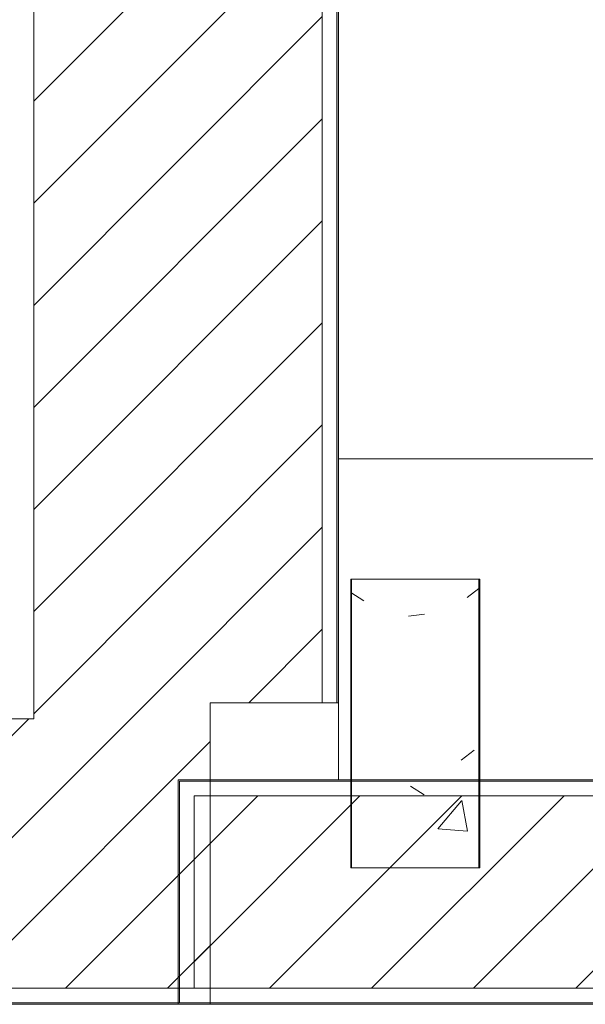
# Model space of a CAD drawing. Header units: metres. Extents: x 3 to 42.2, y -72.9 to -48.7.
# Tile 5 of 189: x 11.2 to 12.1, y -71.9 to -70.4. Entities that reach past the tile are written whole.
import ezdxf

# ---------------------------------------------------------------- set-up
doc = ezdxf.new("R2010")
doc.units = ezdxf.units.M
for name, color, linetype, lineweight in [('A-COLS', 7, 'Continuous', 18), ('A-FLOR', 7, 'Continuous', 18), ('A-WALL', 7, 'Continuous', 18), ('A-WALL-PATT', 7, 'Continuous', 18), ('S-COLS', 7, 'Continuous', 18)]:
    doc.layers.add(name, color=color, linetype=linetype, lineweight=lineweight)
pattern_1 = [(49.99999999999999, (21.555, -62.92899999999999), (0.5465545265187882, -0.04781508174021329), [0.05715, -0.62865]), (355, (21.555, -62.92899999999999), (-0.1057276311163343, 0.5731658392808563), [0.04572, -0.50292]), (100.451, (21.601, -62.933), (0.440827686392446, 0.5253490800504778), [0.04857, -0.53427]), (46.184, (21.555, -62.776), (0.8132373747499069, -0.1261291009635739), [0.08573, -0.9429799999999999]), (96.636, (21.623, -62.787), (0.7122119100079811, 0.7422871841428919), [0.07286000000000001, -0.8014100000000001]), (351.184, (21.555, -62.776), (0.7122166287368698, 0.7422739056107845), [0.06858, -0.75438]), (21, (21.631, -62.81399999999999), (0.4548461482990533, -0.3067949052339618), [0.05715, -0.62865]), (326, (21.631, -62.81399999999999), (0.1854048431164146, 0.5525599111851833), [0.04572, -0.50292]), (71.45100000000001, (21.669, -62.84), (0.6402508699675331, 0.2457631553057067), [0.04857, -0.53427]), (37.50000000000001, (21.555, -62.92899999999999), (0.009260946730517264, 0.2536671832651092), [0.02515, -0.47168, 0.02515, -0.48539, -0.5048199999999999]), (37.50000000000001, (21.555, -62.92899999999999), (0.009260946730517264, 0.2536671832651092), [-1.007, 0.02515, -0.47968]), (7.499999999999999, (21.555, -62.92899999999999), (0.2004558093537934, 0.3005459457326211), [0.02515, -0.26594, 0.02515, -0.46025, -0.1924]), (7.499999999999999, (21.555, -62.92899999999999), (0.2004558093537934, 0.3005459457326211), [-0.7764800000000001, 0.02515, -0.16726]), (327.5, (21.385, -62.92899999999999), (0.4067681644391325, -0.01718819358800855), [0.02515, -0.16535, 0.02515, -0.56921, -0.78867]), (327.5, (21.385, -62.92899999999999), (0.4067681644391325, -0.01718819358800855), [-0.78486, 0.02515, -0.76352]), (317.5, (21.309, -62.92899999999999), (0.4443831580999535, 0.07627942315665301), [0.02515, -0.2225, 0.02515, -0.36957, -0.56007]), (317.5, (21.309, -62.92899999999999), (0.4443831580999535, 0.07627942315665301), [-0.64237, 0.02515, -0.53492])]
pattern_2 = [(45, (21.555, -62.92899999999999), (-0.0795495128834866, 0.0795495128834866), [])]

# ---------------------------------------------------------------- blocks, each defined once
blk = doc.blocks.new('4 GRE - ESCOLA DE CINEMA E AUDIOVISUAL CINE REX R07_rvt-1-1PAV')
at = {"layer": 'A-WALL-PATT', "true_color": 0xd4d4d4}
h = blk.add_hatch(dxfattribs=at)
h.set_pattern_fill('FP_2', color=254, style=0, pattern_type=2)
h.set_pattern_definition(pattern_2)
h.paths.add_polyline_path([(11.51978762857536, -71.49694224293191), (11.51978762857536, -71.4719422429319), (11.69478762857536, -71.4719422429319), (11.69478762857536, -69.30762227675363), (11.24478762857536, -69.30762227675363), (11.24478762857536, -71.49694224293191), (11.32792559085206, -71.49694224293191)])
h.paths.add_polyline_path([(11.32792559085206, -68.55762227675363), (11.69478762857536, -68.55762227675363), (11.69478762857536, -66.59415712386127), (11.24478762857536, -66.59415712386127), (11.24478762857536, -68.55762227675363)])
h.paths.add_polyline_path([(11.24478762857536, -66.24415712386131), (11.69478762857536, -66.24415712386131), (11.69478762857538, -54.16154163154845), (11.24478762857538, -54.16154163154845), (11.24478762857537, -65.75867486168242)])
h = blk.add_hatch(dxfattribs=at)
h.set_pattern_fill('FP_1', color=254, style=0, pattern_type=2)
h.set_pattern_definition(pattern_1)
h.paths.add_polyline_path([(11.71728762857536, -71.4719422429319), (11.71978762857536, -71.4719422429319), (11.71978762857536, -69.28262227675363), (11.46978762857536, -69.28262227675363), (11.46978762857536, -69.28512227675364), (11.71728762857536, -69.28512227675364), (11.71728762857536, -71.16607893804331)])
h.paths.add_polyline_path([(11.46978762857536, -68.58262227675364), (11.71978762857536, -68.58262227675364), (11.71978762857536, -66.59415712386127), (11.71728762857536, -66.59415712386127), (11.71728762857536, -68.58012227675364), (11.46978762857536, -68.58012227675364)])
h.paths.add_polyline_path([(11.71772332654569, -66.24415712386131), (11.71978762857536, -66.24415712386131), (11.71978762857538, -55.17654163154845), (11.71728762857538, -55.17654163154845), (11.71728762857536, -66.24415712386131)])
h.paths.add_polyline_path([(11.71728762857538, -55.10654163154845), (11.71978762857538, -55.10654163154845), (11.71978762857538, -54.16154163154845), (11.71728762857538, -54.16154163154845), (11.71728762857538, -54.94386670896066)])
h = blk.add_hatch(dxfattribs=at)
h.set_pattern_fill('FP_2', color=254, style=0, pattern_type=2)
h.set_pattern_definition(pattern_2)
h.paths.add_polyline_path([(10.0950256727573, -71.91694224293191), (11.51978762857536, -71.91694224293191), (11.51978762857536, -71.49694224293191), (5.043673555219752, -71.4969422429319), (5.043673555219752, -71.91694224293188), (7.629225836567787, -71.9169422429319)])
h = blk.add_hatch(dxfattribs=at)
h.set_pattern_fill('FP_1', color=254, style=0, pattern_type=2)
h.set_pattern_definition(pattern_1)
h.paths.add_polyline_path([(11.47228762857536, -71.9394422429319), (11.47228762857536, -71.59444224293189), (15.05955433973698, -71.5944422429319), (15.05955433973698, -71.5919422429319), (11.46978762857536, -71.5919422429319), (11.46978762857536, -71.9394422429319)])
h.paths.add_polyline_path([(21.79233924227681, -71.59444224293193), (21.79233924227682, -71.59194224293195), (15.25955433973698, -71.5919422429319), (15.25955433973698, -71.5944422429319), (21.19112493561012, -71.59444224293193)])
h = blk.add_hatch(dxfattribs=at)
h.set_pattern_fill('FP_2', color=254, style=0, pattern_type=2)
h.set_pattern_definition(pattern_2)
h.paths.add_polyline_path([(21.19112493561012, -71.91694224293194), (21.79233924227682, -71.91694224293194), (21.79233924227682, -71.61694224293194), (15.25955433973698, -71.61694224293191), (15.25955433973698, -71.72927817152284), (15.05955433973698, -71.72927817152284), (15.05955433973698, -71.61694224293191), (11.49478762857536, -71.6169422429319), (11.49478762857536, -71.91694224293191), (19.95822501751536, -71.91694224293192)])
h = blk.add_hatch(dxfattribs=at)
h.set_pattern_fill('FP_1', color=254, style=0, pattern_type=2)
h.set_pattern_definition(pattern_1)
h.paths.add_polyline_path([(11.51978762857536, -71.9419422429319), (11.51978762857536, -71.9394422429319), (5.018673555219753, -71.93944224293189), (5.018673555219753, -71.94194224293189), (10.0950256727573, -71.9419422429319)])
h = blk.add_hatch(dxfattribs=at)
h.set_pattern_fill('FP_1', color=254, style=0, pattern_type=2)
h.set_pattern_definition(pattern_1)
h.paths.add_polyline_path([(21.79233924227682, -71.94194224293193), (21.79233924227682, -71.93944224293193), (11.46978762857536, -71.9394422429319), (11.46978762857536, -71.9419422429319), (19.95822501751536, -71.94194224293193)])
at = {"layer": 'S-COLS', "true_color": 0xaaaaaa}
h = blk.add_hatch(dxfattribs=at)
h.set_pattern_fill('FP_1', color=253, style=0, pattern_type=2)
h.set_pattern_definition(pattern_1)
h.paths.add_polyline_path([(11.93900015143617, -71.72927817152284), (11.93900015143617, -71.27927817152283), (11.73900015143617, -71.27927817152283), (11.73900015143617, -71.72927817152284)])
at = {"layer": 'A-FLOR', "color": 253, "true_color": 0xaaaaaa}
blk.add_line((17.43600001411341, -71.0919422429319), (11.71978762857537, -71.0919422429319), dxfattribs=at)
at = {"layer": 'A-WALL', "color": 253, "true_color": 0xaaaaaa}
for p, q in [((11.71728762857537, -71.47194224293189), (11.71728762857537, -69.28512227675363)), ((11.71978762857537, -71.47194224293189), (11.71978762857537, -69.28262227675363)), ((11.24478762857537, -69.30762227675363), (11.24478762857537, -71.47194224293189)), ((11.69478762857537, -71.47194224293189), (11.69478762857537, -69.30762227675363)), ((11.24478762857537, -71.4719422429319), (11.24478762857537, -71.47444224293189)), ((11.51978762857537, -71.94194224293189), (11.51978762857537, -71.47194224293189)), ((11.51978762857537, -71.47194224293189), (11.71978762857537, -71.47194224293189)), ((11.51978762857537, -71.4969422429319), (11.51978762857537, -71.47194224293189)), ((11.71978762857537, -71.59194224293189), (11.71978762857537, -71.47194224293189)), ((11.24478762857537, -71.47444224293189), (11.24478762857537, -71.4969422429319)), ((6.044450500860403, -71.49694224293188), (11.24478762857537, -71.4969422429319)), ((15.05955433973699, -71.5919422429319), (11.46978762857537, -71.59194224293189)), ((11.46978762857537, -71.59194224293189), (11.46978762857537, -71.59444224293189)), ((11.46978762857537, -71.59444224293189), (11.46978762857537, -71.93944224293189)), ((11.47228762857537, -71.59444224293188), (15.05955433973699, -71.59444224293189)), ((11.47228762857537, -71.59444224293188), (11.47228762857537, -71.61694224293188)), ((11.47228762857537, -71.6169422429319), (11.47228762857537, -71.9169422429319)), ((11.49478762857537, -71.6169422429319), (11.49478762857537, -71.9169422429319)), ((11.49478762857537, -71.61694224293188), (15.05955433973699, -71.6169422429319)), ((5.043673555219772, -71.91694224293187), (11.51978762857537, -71.91694224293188)), ((11.47228762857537, -71.9169422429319), (11.47228762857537, -71.93944224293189)), ((11.49478762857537, -71.91694224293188), (21.79233924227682, -71.91694224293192)), ((5.018673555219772, -71.94194224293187), (11.51978762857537, -71.94194224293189)), ((5.021173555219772, -71.93944224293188), (11.51978762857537, -71.93944224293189)), ((11.46978762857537, -71.93944224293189), (11.46978762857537, -71.94194224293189)), ((11.46978762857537, -71.94194224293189), (21.79233924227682, -71.94194224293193)), ((11.47228762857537, -71.93944224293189), (21.79233924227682, -71.93944224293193))]:
    blk.add_line(p, q, dxfattribs=at)
at = {"layer": 'S-COLS', "color": 253, "true_color": 0xaaaaaa}
for p, q in [((11.93900015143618, -71.27927817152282), (11.73900015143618, -71.27927817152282)), ((11.73900015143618, -71.27927817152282), (11.73900015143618, -71.72927817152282)), ((11.93900015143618, -71.72927817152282), (11.93900015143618, -71.27927817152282)), ((11.73900015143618, -71.72927817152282), (11.93900015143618, -71.72927817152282))]:
    blk.add_line(p, q, dxfattribs=at)
blk = doc.blocks.new('Family - P52-299866-1PAV')
at = {"layer": 'S-COLS', "color": 253, "true_color": 0xaaaaaa}
for p, q in [((0.1000000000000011, 0.2250000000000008), (-0.1000000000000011, 0.2250000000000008)), ((-0.1000000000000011, 0.2250000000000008), (-0.1000000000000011, -0.2250000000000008)), ((0.1000000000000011, -0.2250000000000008), (0.1000000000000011, 0.2250000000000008)), ((-0.1000000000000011, -0.2250000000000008), (0.1000000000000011, -0.2250000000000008))]:
    blk.add_line(p, q, dxfattribs=at)
blk = doc.blocks.new('Family - P52-301572-1PAV')
at = {"layer": 'S-COLS', "color": 253, "true_color": 0xaaaaaa}
for p, q in [((0.1000000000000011, 0.2250000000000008), (-0.1000000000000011, 0.2250000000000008)), ((-0.1000000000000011, 0.2250000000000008), (-0.1000000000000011, -0.2250000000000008)), ((0.1000000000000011, -0.2250000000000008), (0.1000000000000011, 0.2250000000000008)), ((-0.1000000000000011, -0.2250000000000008), (0.1000000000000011, -0.2250000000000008))]:
    blk.add_line(p, q, dxfattribs=at)
blk = doc.blocks.new('ESTRUTURAL CINE REX _011_IFC-1-1PAV')
at = {"layer": 'A-COLS', "color": 253, "lineweight": 18, "true_color": 0xaaaaaa}
blk.add_blockref('Family - P52-301572-1PAV', (11.84032107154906, -71.50432227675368), dxfattribs=at)
at = {"layer": 'S-COLS', "color": 253, "lineweight": 18, "true_color": 0xaaaaaa}
blk.add_blockref('Family - P52-299866-1PAV', (11.84032107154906, -71.50432227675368), dxfattribs=at)

msp = doc.modelspace()

# ---------------------------------------------------------------- block references
at = {"lineweight": 5}
for name in ['4 GRE - ESCOLA DE CINEMA E AUDIOVISUAL CINE REX R07_rvt-1-1PAV', 'ESTRUTURAL CINE REX _011_IFC-1-1PAV']:
    msp.add_blockref(name, (0, 0), dxfattribs=at)

doc.saveas('drawing.dxf')
